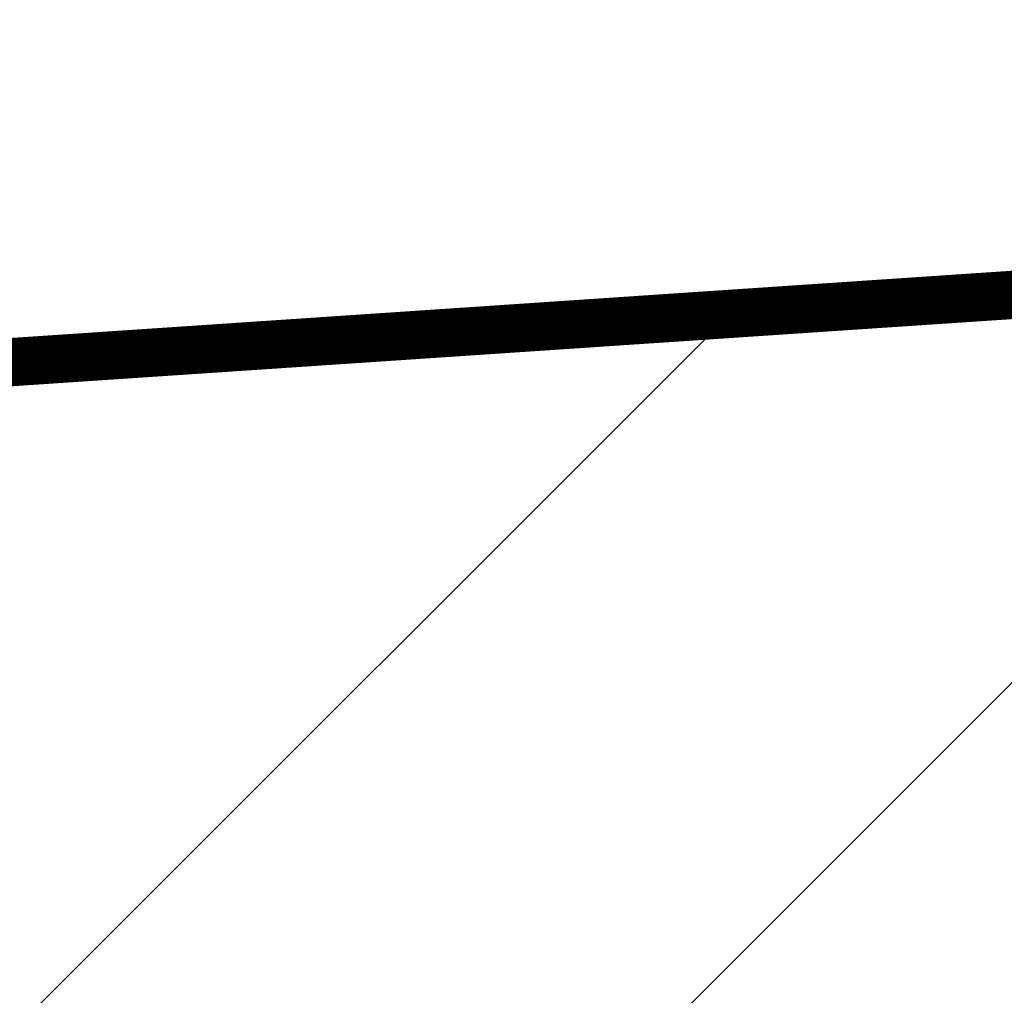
# Model space of a CAD drawing. Header units: millimetres. Extents: x 573132 to 957048, y 21042 to 318066.
# Tile 226 of 256: x 844080 to 845100, y 168504 to 169514. Entities that reach past the tile are written whole.
import ezdxf

# ---------------------------------------------------------------- set-up
doc = ezdxf.new("R2010")
doc.units = ezdxf.units.MM
doc.header["$LTSCALE"] = 2000
doc.layers.add('_NIBSC_A_parking-bays', color=7, linetype='Continuous')
doc.layers.add('_NIBSC_FM trees 3metre zone', color=210, linetype='Continuous')

msp = doc.modelspace()

# ---------------------------------------------------------------- hatches: boundary and pattern name
h = msp.add_hatch()
h.set_pattern_fill('ANSI31', color=0, scale=150)
h.set_pattern_definition([(45, (-83712.4, -15753.7), (-336.7596, 336.7596), [])])
h.paths.add_polyline_path([(863453.8, 159560.7), (862644.9, 170407.4), (814043.8, 167142.4), (814486.4, 161361.5), (812326.9, 161875.8), (812500.4, 156370.5), (814794.8, 157225.8), (815127.2, 151354.5), (845130.9, 153491.7), (844789, 158291.5), (848321, 158529.4), (848320.1, 158541.2)])
at = {"layer": '_NIBSC_FM trees 3metre zone'}
h = msp.add_hatch(dxfattribs=at)
h.set_pattern_fill('ANSI31', color=256, scale=1500)
h.set_pattern_definition([(45, (0, -300000), (-3367.596, 3367.596), [])])
h.paths.add_polyline_path([(593903.2, 232617.7), (679741.5, 243682.5), (730246.2, 249484.4), (739010, 251812.5), (755357.3, 259572.6), (798190.5, 265511.7), (811700.6, 266996.3), (863086.4, 275757), (876855.1, 143047.8), (913767.4, 142393.8), (912963.3, 130302.9), (912377.4, 121144.5), (904518.6, 98597.9), (903417.9, 94708.4), (895370.5, 63435.9), (848719, 56730), (841118.6, 53483.2), (784097.4, 45680.2), (763757.6, 42853.6), (670408.4, 24434.5), (665577.7, 34769.6), (663265.2, 39852.7), (610755, 158063.7), (608829.3, 162279.9), (603679.1, 173549.1), (597792.5, 194109.5)])
h.paths.add_polyline_path([(597181.3, 230015.5), (680104.5, 240704.4), (730805.4, 246528.9), (740047.1, 248984), (756226.7, 256664.5), (798560.4, 262534.3), (812116.9, 264024), (860432.9, 272261.3), (874145.3, 140095.4), (910565, 139450.1), (909969.7, 130498.2), (909409.7, 121745), (901656.3, 99500.9), (900521.5, 95490.8), (892963.6, 66120.8), (847902.5, 59643.5), (840311.6, 56400.8), (783687.5, 48652), (763260.4, 45813.4), (672131.7, 27832.4), (668302, 36025.9), (666001.5, 41082.8), (613490.4, 159295.9), (611558.1, 163526.3), (606501.3, 174591.3), (600750.4, 194677.7)], flags=16)

# ---------------------------------------------------------------- linework, layer by layer
at = {"color": 7, "const_width": 50}
msp.add_lwpolyline([(814043.8, 167142.4), (862644.9, 170407.4), (863453.8, 159560.7), (848320.1, 158541.2), (848677.9, 153744.4), (815127.2, 151354.5), (814794.8, 157225.8), (812500.4, 156370.5), (812326.9, 161875.8), (814486.4, 161361.5), (814043.8, 167142.4)], dxfattribs=at)
at = {"layer": '_NIBSC_A_parking-bays'}
msp.add_line((862677.6, 170435), (838027, 168747), dxfattribs=at)

doc.saveas('drawing.dxf')
